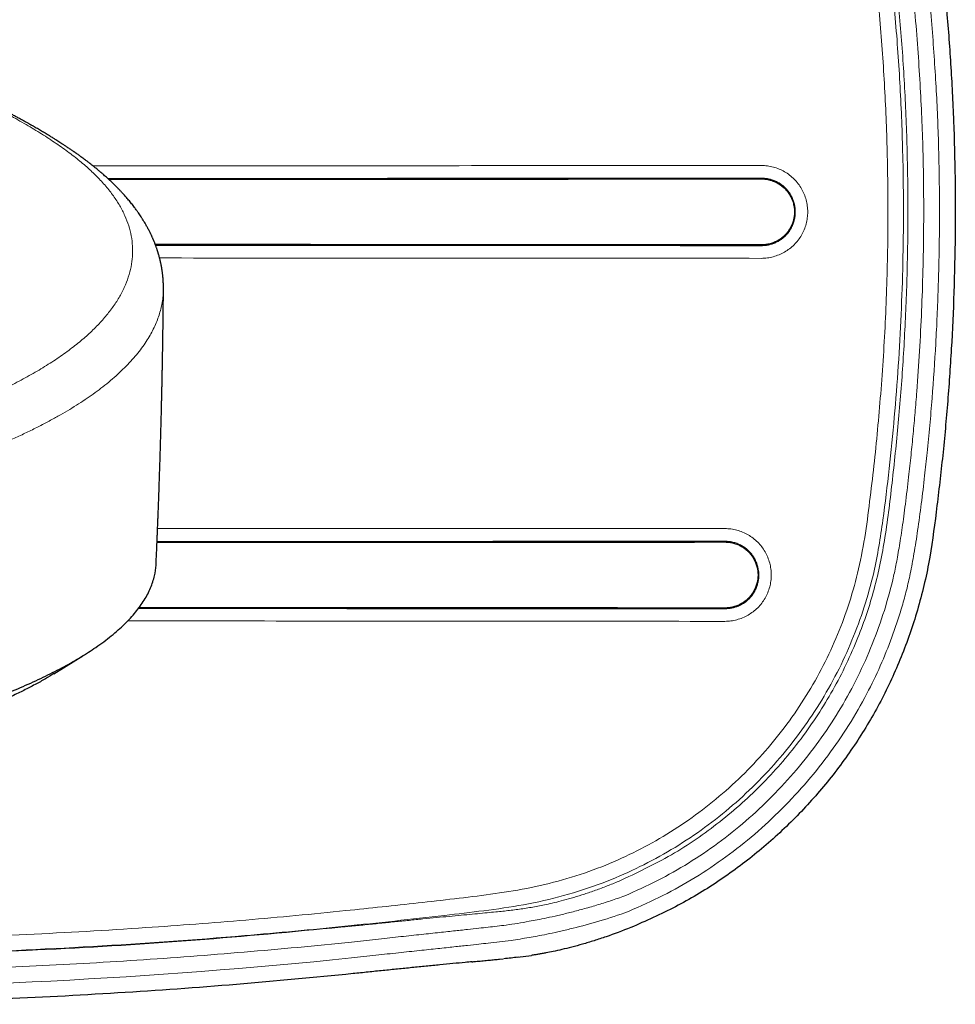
# Model space of a CAD drawing. Header units: millimetres. Extents: x 8 to 846, y 12 to 2113.
# Tile 219 of 256: x 529 to 588, y 895 to 957. Entities that reach past the tile are written whole.
import ezdxf

# ---------------------------------------------------------------- set-up
doc = ezdxf.new("R2010")
doc.units = ezdxf.units.MM

msp = doc.modelspace()

# ---------------------------------------------------------------- linework, layer by layer
at = {"color": 7, "linetype": 'Continuous', "lineweight": 30}
for p, q in [((531.087, 915.808), (532.927, 916.944)), ((559.319, 897.722), (559.563, 897.746)), ((560.452, 897.844), (561.347, 897.966))]:
    msp.add_line(p, q, dxfattribs=at)
at = {"color": 8, "linetype": 'Continuous', "lineweight": 0}
msp.add_ellipse((527.128, 1270.849), major_axis=(-255.327, -283.868), ratio=0.959692, start_param=0.610066, end_param=0.81414, dxfattribs=at)
at = {"color": 7, "linetype": 'Continuous', "lineweight": 30}
for points, knots in [([(559.918, 992.417), (560.921, 992.258), (562.856, 991.951), (565.595, 991.18), (568.083, 990.247), (570.571, 989.057), (573.03, 987.611), (575.416, 985.884), (577.508, 984.044), (579.336, 982.12), (580.93, 980.136), (582.541, 977.79), (584.07, 975.024), (585.388, 971.791), (586.333, 968.458), (586.919, 965.026), (587.29, 961.53), (587.656, 957.995), (587.927, 954.42), (588.109, 950.816), (588.202, 947.197), (588.209, 943.577), (588.129, 939.973), (587.965, 936.402), (587.72, 932.882), (587.403, 929.432), (587.002, 926.07), (586.577, 922.79), (585.803, 919.657), (584.756, 916.684), (583.434, 913.88), (581.849, 911.242), (580.016, 908.776), (577.948, 906.499), (575.661, 904.428), (573.169, 902.591), (570.498, 900.982), (568.591, 900.144), (567.634, 899.723)], [0, 0, 0, 0, 0.026515, 0.051132, 0.074168, 0.095878, 0.123072, 0.148583, 0.172719, 0.195735, 0.217821, 0.23913, 0.27002, 0.300168, 0.330121, 0.36034, 0.390995, 0.421943, 0.453181, 0.484638, 0.516198, 0.54775, 0.579176, 0.610353, 0.641127, 0.671341, 0.700847, 0.729589, 0.757661, 0.784962, 0.811805, 0.838504, 0.865203, 0.891936, 0.918738, 0.945647, 0.972713, 1, 1, 1, 1]), ([(538.025, 940.179), (538.025, 940.211), (538.025, 940.272), (538.024, 940.357), (538.023, 940.429), (538.021, 940.489), (538.019, 940.536), (538.018, 940.57), (538.017, 940.597), (538.016, 940.621), (538.014, 940.646), (538.012, 940.679), (538.01, 940.719), (538.007, 940.766), (538.003, 940.816), (537.999, 940.862), (537.996, 940.905), (537.992, 940.942), (537.989, 940.978), (537.985, 941.021), (537.979, 941.078), (537.971, 941.144), (537.962, 941.212), (537.954, 941.276), (537.945, 941.335), (537.937, 941.389), (537.929, 941.438), (537.923, 941.48), (537.916, 941.516), (537.91, 941.55), (537.904, 941.587), (537.897, 941.627), (537.887, 941.675), (537.877, 941.729), (537.866, 941.784), (537.855, 941.835), (537.845, 941.879), (537.835, 941.922), (537.825, 941.969), (537.811, 942.026), (537.793, 942.098), (537.774, 942.174), (537.754, 942.247), (537.737, 942.308), (537.722, 942.361), (537.708, 942.409), (537.693, 942.46), (537.676, 942.515), (537.656, 942.577), (537.634, 942.645), (537.611, 942.716), (537.587, 942.786), (537.563, 942.853), (537.538, 942.922), (537.511, 942.992), (537.484, 943.063), (537.458, 943.13), (537.433, 943.19), (537.414, 943.237), (537.399, 943.273), (537.386, 943.303), (537.371, 943.338), (537.353, 943.379), (537.331, 943.428), (537.307, 943.482), (537.283, 943.536), (537.257, 943.59), (537.232, 943.643), (537.207, 943.696), (537.182, 943.748), (537.154, 943.803), (537.115, 943.879), (537.068, 943.971), (537.014, 944.072), (536.962, 944.165), (536.911, 944.255), (536.854, 944.353), (536.787, 944.466), (536.704, 944.6), (536.616, 944.737), (536.526, 944.873), (536.434, 945.007), (536.344, 945.133), (536.26, 945.248), (536.183, 945.352), (536.099, 945.461), (536.009, 945.576), (535.915, 945.692), (535.823, 945.803), (535.733, 945.91), (535.645, 946.01), (535.557, 946.11), (535.478, 946.198), (535.407, 946.275), (535.348, 946.339), (535.292, 946.398), (535.244, 946.448), (535.204, 946.49), (535.166, 946.529), (535.123, 946.573), (535.073, 946.624), (535.016, 946.681), (534.945, 946.752), (534.863, 946.832), (534.775, 946.917), (534.683, 947.004), (534.583, 947.097), (534.471, 947.2), (534.358, 947.302), (534.224, 947.42), (534.069, 947.554), (533.888, 947.706), (533.733, 947.833), (533.601, 947.94), (533.488, 948.029), (533.361, 948.129), (533.224, 948.235), (533.09, 948.336), (532.965, 948.429), (532.854, 948.511), (532.751, 948.586), (532.657, 948.654), (532.573, 948.714), (532.503, 948.763), (532.448, 948.802), (532.405, 948.832), (532.365, 948.859), (532.322, 948.89), (532.267, 948.928), (532.197, 948.976), (532.113, 949.033), (532.022, 949.095), (531.929, 949.157), (531.84, 949.217), (531.754, 949.273), (531.673, 949.326), (531.577, 949.389), (531.464, 949.462), (531.335, 949.545), (531.192, 949.636), (531.03, 949.737), (530.843, 949.852), (530.645, 949.974), (530.422, 950.108), (530.173, 950.255), (529.966, 950.375), (529.822, 950.458), (529.751, 950.499), (529.692, 950.532), (529.647, 950.558), (529.607, 950.581), (529.563, 950.605), (529.508, 950.636), (529.438, 950.675), (529.355, 950.722), (529.258, 950.776), (529.124, 950.85), (528.955, 950.943), (528.749, 951.055), (528.527, 951.173), (528.291, 951.299), (528.095, 951.401), (527.947, 951.479), (527.854, 951.526), (527.769, 951.57), (527.694, 951.608), (527.631, 951.641), (527.58, 951.667), (527.541, 951.687), (527.509, 951.703), (527.48, 951.718), (527.446, 951.735), (527.397, 951.76), (527.329, 951.794), (527.238, 951.84), (527.132, 951.893), (527.016, 951.95), (526.894, 952.011), (526.77, 952.072), (526.457, 952.225), (526.062, 952.416), (525.581, 952.643), (525.219, 952.811), (524.863, 952.974), (524.581, 953.102), (524.376, 953.194), (524.255, 953.248), (524.151, 953.294), (524.064, 953.332), (523.98, 953.37), (523.882, 953.413), (523.76, 953.466), (523.603, 953.535), (523.418, 953.615), (523.212, 953.704), (523.005, 953.792), (522.803, 953.878), (522.604, 953.962), (522.41, 954.043), (522.22, 954.122), (521.97, 954.225), (521.667, 954.349), (521.313, 954.492), (520.983, 954.624), (520.676, 954.745), (520.394, 954.856), (520.131, 954.958), (519.889, 955.051), (519.668, 955.136), (519.469, 955.212), (519.324, 955.266), (519.228, 955.302), (519.174, 955.323), (519.119, 955.343), (519.055, 955.367), (518.975, 955.397), (518.876, 955.434), (518.76, 955.477), (518.625, 955.527), (518.459, 955.588), (518.261, 955.66), (518.025, 955.746), (517.762, 955.841), (517.471, 955.944), (517.151, 956.058), (516.927, 956.136), (516.81, 956.176)], [0, 0, 0, 0, 0.004602, 0.008609, 0.01202, 0.014835, 0.017055, 0.01862, 0.019661, 0.020668, 0.021845, 0.023194, 0.02522, 0.02754, 0.029925, 0.032206, 0.034201, 0.035909, 0.037446, 0.039282, 0.042133, 0.045473, 0.048715, 0.05174, 0.054549, 0.057142, 0.059506, 0.061379, 0.063071, 0.06458, 0.066092, 0.068006, 0.070338, 0.073086, 0.075889, 0.078446, 0.080613, 0.08243, 0.084606, 0.0874, 0.090788, 0.094944, 0.098498, 0.101451, 0.103858, 0.106187, 0.108541, 0.111349, 0.114331, 0.117711, 0.121407, 0.124883, 0.128045, 0.131362, 0.135202, 0.138586, 0.142153, 0.145223, 0.147703, 0.149281, 0.150671, 0.152415, 0.154545, 0.157062, 0.15994, 0.162761, 0.165369, 0.168347, 0.17099, 0.173523, 0.176386, 0.179588, 0.18548, 0.190753, 0.195541, 0.200323, 0.205076, 0.2113, 0.218513, 0.226915, 0.233706, 0.241022, 0.249221, 0.254849, 0.260445, 0.266815, 0.273507, 0.280284, 0.286918, 0.293034, 0.298963, 0.304732, 0.310811, 0.314641, 0.318631, 0.32229, 0.325418, 0.327656, 0.329934, 0.33263, 0.335742, 0.339272, 0.343136, 0.348903, 0.354155, 0.358894, 0.365016, 0.371566, 0.378239, 0.384374, 0.39413, 0.403845, 0.413762, 0.418898, 0.424736, 0.431275, 0.438449, 0.445615, 0.451457, 0.456957, 0.461974, 0.466509, 0.470558, 0.474068, 0.476436, 0.47846, 0.480142, 0.482042, 0.484629, 0.487905, 0.491823, 0.496251, 0.500531, 0.504596, 0.508446, 0.51208, 0.515499, 0.521385, 0.527051, 0.532552, 0.540115, 0.548025, 0.556411, 0.565286, 0.575838, 0.587042, 0.590393, 0.593228, 0.595545, 0.597346, 0.59863, 0.60029, 0.602481, 0.605206, 0.608467, 0.612263, 0.616593, 0.623952, 0.631798, 0.640122, 0.648925, 0.658206, 0.661729, 0.665206, 0.668296, 0.670975, 0.673241, 0.675097, 0.676469, 0.67748, 0.678474, 0.679668, 0.681061, 0.683749, 0.686962, 0.690702, 0.694918, 0.699221, 0.70353, 0.707843, 0.731654, 0.743937, 0.755888, 0.767448, 0.778612, 0.783076, 0.78694, 0.790204, 0.792868, 0.795142, 0.798195, 0.802025, 0.806633, 0.812807, 0.819284, 0.825599, 0.831755, 0.837749, 0.843583, 0.849257, 0.85477, 0.865801, 0.876126, 0.885747, 0.894441, 0.902494, 0.909922, 0.916725, 0.922901, 0.928452, 0.933376, 0.934929, 0.936407, 0.937816, 0.939514, 0.941733, 0.944417, 0.947603, 0.951291, 0.955479, 0.96112, 0.967471, 0.974534, 0.982309, 0.990797, 1, 1, 1, 1]), ([(534.55, 947.127), (534.734, 947.127), (537.64, 947.128), (543.267, 947.131), (551.432, 947.135), (559.596, 947.14), (567.76, 947.145), (573.203, 947.149), (575.924, 947.15)], [0, 0, 0, 0, 0.013348, 0.210681, 0.408013, 0.605346, 0.80268, 1, 1, 1, 1]), ([(575.924, 947.15), (576.016, 947.147), (576.198, 947.139), (576.467, 947.083), (576.727, 946.994), (576.974, 946.873), (577.202, 946.722), (577.409, 946.542), (577.589, 946.336), (577.74, 946.107), (577.861, 945.861), (577.95, 945.601), (578.005, 945.333), (578.024, 945.06), (578.005, 944.787), (577.952, 944.518), (577.864, 944.259), (577.743, 944.012), (577.591, 943.783), (577.41, 943.575), (577.203, 943.394), (576.974, 943.242), (576.729, 943.12), (576.47, 943.033), (576.2, 942.976), (576.016, 942.969), (575.924, 942.966)], [0, 0, 0, 0, 0.041677, 0.083372, 0.125086, 0.16678, 0.208411, 0.249973, 0.291535, 0.333165, 0.374846, 0.416525, 0.458149, 0.4997, 0.541214, 0.582749, 0.624342, 0.666007, 0.707767, 0.749683, 0.791542, 0.833166, 0.874697, 0.916257, 0.957974, 1, 1, 1, 1]), ([(575.924, 942.966), (573.203, 942.968), (567.761, 942.971), (559.597, 942.976), (551.432, 942.981), (544.071, 942.985), (539.431, 942.987), (537.513, 942.988)], [0, 0, 0, 0, 0.2125273, 0.4250801, 0.6376313, 0.8501815, 1, 1, 1, 1]), ([(537.558, 922.724), (537.563, 922.848), (537.574, 923.083), (537.589, 923.418), (537.602, 923.716), (537.613, 923.978), (537.622, 924.195), (537.629, 924.369), (537.635, 924.504), (537.639, 924.608), (537.642, 924.685), (537.645, 924.742), (537.647, 924.788), (537.648, 924.828), (537.65, 924.866), (537.652, 924.911), (537.654, 924.964), (537.656, 925.025), (537.66, 925.117), (537.665, 925.246), (537.672, 925.419), (537.68, 925.623), (537.689, 925.861), (537.7, 926.133), (537.711, 926.434), (537.723, 926.753), (537.738, 927.159), (537.755, 927.632), (537.773, 928.164), (537.79, 928.668), (537.805, 929.143), (537.818, 929.568), (537.83, 929.944), (537.839, 930.277), (537.849, 930.603), (537.858, 930.931), (537.867, 931.27), (537.878, 931.661), (537.889, 932.106), (537.899, 932.501), (537.906, 932.795), (537.911, 932.973), (537.914, 933.13), (537.917, 933.265), (537.92, 933.377), (537.922, 933.466), (537.924, 933.539), (537.925, 933.614), (537.927, 933.705), (537.93, 933.819), (537.933, 933.957), (537.936, 934.119), (537.94, 934.306), (537.944, 934.519), (537.949, 934.754), (537.954, 935.001), (537.959, 935.248), (537.963, 935.487), (537.967, 935.717), (537.972, 936.013), (537.978, 936.365), (537.985, 936.764), (537.99, 937.128), (537.995, 937.474), (538, 937.822), (538.005, 938.218), (538.01, 938.672), (538.016, 939.185), (538.021, 939.691), (538.024, 940.026), (538.025, 940.179)], [0, 0, 0, 0, 0.021261, 0.040445, 0.057553, 0.072585, 0.085539, 0.094749, 0.102516, 0.108841, 0.112638, 0.115625, 0.118718, 0.120481, 0.122626, 0.125218, 0.128259, 0.131747, 0.135683, 0.144063, 0.153947, 0.165337, 0.179211, 0.194813, 0.212143, 0.230992, 0.249692, 0.281817, 0.312314, 0.341184, 0.368428, 0.394044, 0.414148, 0.433122, 0.451312, 0.470055, 0.489486, 0.509605, 0.537216, 0.566025, 0.577464, 0.587752, 0.596718, 0.604361, 0.610891, 0.615999, 0.619688, 0.623523, 0.628774, 0.635307, 0.643206, 0.65247, 0.663098, 0.675351, 0.689024, 0.703596, 0.717751, 0.731426, 0.744619, 0.757332, 0.782274, 0.805129, 0.825898, 0.844831, 0.864531, 0.885688, 0.913, 0.942411, 0.973815, 1, 1, 1, 1]), ([(537.619, 924.133), (539.245, 924.133), (543.465, 924.134), (550.277, 924.137), (558.056, 924.141), (565.835, 924.146), (571.021, 924.148), (573.614, 924.15)], [0, 0, 0, 0, 0.135509, 0.35164, 0.567762, 0.783887, 1, 1, 1, 1]), ([(573.614, 924.15), (573.705, 924.146), (573.888, 924.139), (574.157, 924.082), (574.417, 923.994), (574.663, 923.873), (574.892, 923.722), (575.098, 923.542), (575.278, 923.335), (575.43, 923.107), (575.551, 922.861), (575.639, 922.601), (575.694, 922.332), (575.713, 922.059), (575.695, 921.786), (575.641, 921.518), (575.553, 921.258), (575.432, 921.012), (575.281, 920.782), (575.1, 920.574), (574.892, 920.393), (574.664, 920.241), (574.418, 920.12), (574.159, 920.032), (573.889, 919.976), (573.706, 919.969), (573.614, 919.965)], [0, 0, 0, 0, 0.041676, 0.0833707, 0.1250849, 0.1667789, 0.2084106, 0.2499733, 0.2915365, 0.3331671, 0.37485, 0.4165309, 0.4581554, 0.4997079, 0.5412228, 0.5827583, 0.624352, 0.6660173, 0.7077761, 0.7496911, 0.7915489, 0.8331715, 0.8747011, 0.9162605, 0.9579759, 1, 1, 1, 1]), ([(478.038, 907.498), (478.896, 907.5), (480.611, 907.506), (483.18, 907.551), (485.738, 907.623), (488.282, 907.724), (490.807, 907.852), (493.308, 908.009), (495.918, 908.204), (498.626, 908.442), (501.417, 908.729), (504.148, 909.052), (506.812, 909.41), (509.403, 909.803), (511.795, 910.209), (513.995, 910.621), (516.013, 911.035), (517.96, 911.47), (519.833, 911.927), (521.626, 912.405), (523.337, 912.903), (524.964, 913.419), (526.503, 913.953), (527.952, 914.503), (529.308, 915.069), (530.57, 915.65), (531.733, 916.244), (532.795, 916.851), (533.808, 917.503), (534.747, 918.202), (535.589, 918.948), (536.286, 919.704), (536.835, 920.468), (537.239, 921.238), (537.466, 921.976), (537.562, 922.472), (537.554, 922.709), (537.554, 922.725)], [0, 0, 0, 0, 0.027728, 0.055454, 0.083178, 0.110902, 0.138625, 0.166349, 0.194072, 0.226416, 0.258764, 0.29111, 0.323455, 0.3558, 0.388145, 0.415869, 0.443594, 0.471319, 0.499045, 0.526771, 0.554496, 0.58222, 0.609945, 0.637669, 0.665393, 0.693118, 0.720842, 0.748568, 0.776295, 0.80864, 0.840985, 0.87333, 0.905675, 0.938019, 0.970363, 0.998087, 1, 1, 1, 1]), ([(573.614, 919.965), (571.021, 919.966), (565.835, 919.969), (558.056, 919.973), (550.277, 919.976), (543.078, 919.979), (538.471, 919.979), (536.458, 919.979)], [0, 0, 0, 0, 0.209356, 0.418731, 0.6281, 0.837472, 1, 1, 1, 1]), ([(573.613, 919.916), (573.081, 919.916), (572.025, 919.917), (570.455, 919.917), (568.915, 919.918), (567.403, 919.919), (565.92, 919.919), (564.383, 919.92), (562.794, 919.921), (561.157, 919.922), (559.561, 919.922), (558.005, 919.923), (556.489, 919.924), (555.013, 919.924), (553.577, 919.925), (552.532, 919.925), (551.867, 919.925), (551.567, 919.926), (551.269, 919.926), (550.973, 919.926), (550.679, 919.926), (550.368, 919.926), (550.026, 919.926), (548.985, 919.926), (547.249, 919.927), (544.843, 919.928), (542.451, 919.928), (540.097, 919.929), (538.092, 919.929), (536.872, 919.93), (536.423, 919.93)], [0, 0, 0, 0, 0.042978, 0.085179, 0.126603, 0.167252, 0.207123, 0.246218, 0.291297, 0.335298, 0.37822, 0.420064, 0.460829, 0.500515, 0.539122, 0.576651, 0.584763, 0.592823, 0.60083, 0.608785, 0.616688, 0.624538, 0.633921, 0.644243, 0.708549, 0.773941, 0.838277, 0.901556, 0.963779, 1, 1, 1, 1]), ([(531.087, 915.809), (530.91, 915.702), (530.528, 915.469), (529.892, 915.116), (529.189, 914.75), (528.444, 914.389), (527.66, 914.032), (526.836, 913.679), (525.975, 913.333), (525.065, 912.989), (524.109, 912.648), (523.102, 912.309), (522.06, 911.979), (520.981, 911.656), (519.866, 911.342), (518.733, 911.04), (517.585, 910.751), (516.424, 910.475), (515.232, 910.206), (514.01, 909.945), (512.756, 909.693), (511.472, 909.448), (510.162, 909.213), (508.812, 908.985), (507.422, 908.764), (505.991, 908.551), (504.537, 908.349), (503.062, 908.158), (501.565, 907.977), (500.072, 907.811), (498.584, 907.657), (497.105, 907.517), (495.61, 907.387), (494.098, 907.267), (492.57, 907.158), (491.026, 907.06), (489.47, 906.972), (487.883, 906.895), (486.269, 906.828), (484.628, 906.773), (482.984, 906.73), (481.338, 906.7), (479.689, 906.681), (478.588, 906.679), (478.038, 906.677)], [0, 0, 0, 0, 0.020062, 0.043421, 0.066798, 0.090212, 0.113681, 0.137224, 0.160859, 0.184334, 0.208828, 0.233275, 0.257694, 0.282105, 0.306529, 0.330985, 0.354323, 0.377678, 0.401068, 0.424509, 0.448019, 0.471613, 0.49531, 0.518795, 0.543297, 0.567757, 0.592195, 0.616629, 0.641078, 0.665562, 0.688876, 0.712202, 0.735556, 0.758955, 0.782416, 0.805955, 0.829589, 0.853133, 0.877701, 0.902207, 0.926671, 0.951112, 0.975549, 1, 1, 1, 1]), ([(567.634, 899.723), (567.11, 899.521), (566.326, 899.219), (565.308, 898.888), (564.577, 898.669), (563.893, 898.484), (563.27, 898.332), (562.712, 898.208), (562.414, 898.15), (562.265, 898.121)], [0, 0, 0, 0, 0.2523944, 0.378274, 0.5034005, 0.6280824, 0.7525416, 0.8765568, 1, 1, 1, 1]), ([(562.265, 898.121), (562.185, 898.106), (562.027, 898.077), (561.793, 898.037), (561.567, 897.999), (561.418, 897.977), (561.345, 897.965)], [0, 0, 0, 0, 0.2614949, 0.5153307, 0.7615012, 1, 1, 1, 1]), ([(557.592, 897.56), (557.444, 897.546), (557.059, 897.509), (556.371, 897.443), (555.544, 897.362), (554.676, 897.276), (553.784, 897.187), (552.873, 897.096), (551.945, 897.002), (550.998, 896.905), (550.361, 896.84), (550.04, 896.807)], [0, 0, 0, 0, 0.073052, 0.189096, 0.307583, 0.425734, 0.541612, 0.656079, 0.770031, 0.884373, 1, 1, 1, 1]), ([(557.575, 897.557), (557.651, 897.564), (557.868, 897.584), (558.203, 897.616), (558.581, 897.651), (558.932, 897.685), (559.178, 897.708), (559.299, 897.72), (559.319, 897.722)], [0, 0, 0, 0, 0.114226, 0.32518, 0.536209, 0.747253, 0.958266, 1, 1, 1, 1]), ([(560.494, 897.849), (560.346, 897.832), (560.047, 897.796), (559.749, 897.766), (559.599, 897.75)], [0, 0, 0, 0, 0.494504, 1, 1, 1, 1]), ([(550.04, 896.807), (547.582, 896.57), (542.621, 896.09), (535.106, 895.556), (527.477, 895.16), (519.766, 894.921), (512.004, 894.839), (504.223, 894.917), (496.463, 895.157), (488.781, 895.556), (481.242, 896.089), (476.281, 896.57), (473.835, 896.808)], [0, 0, 0, 0, 0.097033, 0.19587, 0.29607, 0.397245, 0.499039, 0.6011, 0.703039, 0.804123, 0.903421, 1, 1, 1, 1])]:
    msp.add_open_spline(points, degree=3, knots=knots, dxfattribs=at)
at = {"color": 8, "linetype": 'Continuous', "lineweight": 0}
for points, knots in [([(567.258, 900.65), (567.984, 900.963), (569.428, 901.584), (571.487, 902.722), (573.444, 904.002), (575.294, 905.438), (577.037, 907.027), (578.658, 908.752), (580.142, 910.587), (581.467, 912.516), (582.568, 914.425), (583.473, 916.297), (584.026, 917.667), (584.362, 918.607), (584.528, 919.098), (584.686, 919.592), (584.837, 920.092), (584.979, 920.595), (585.162, 921.277), (585.373, 922.213), (585.605, 923.472), (585.836, 924.946), (586.059, 926.594), (586.254, 928.236), (586.495, 930.464), (586.747, 933.253), (586.942, 936.148), (587.059, 938.48), (587.126, 940.24), (587.173, 942), (587.2, 943.76), (587.205, 945.518), (587.19, 947.276), (587.155, 949.055), (587.094, 950.875), (587.003, 952.755), (586.884, 954.695), (586.737, 956.692), (586.561, 958.748), (586.355, 960.862), (586.157, 962.737), (585.966, 964.327), (585.784, 965.588), (585.586, 966.774), (585.368, 967.884), (585.134, 968.919), (584.757, 970.34), (584.165, 972.14), (583.264, 974.3), (582.188, 976.385), (580.955, 978.381), (579.578, 980.276), (578.071, 982.042), (576.433, 983.679), (574.664, 985.187), (572.773, 986.56), (570.782, 987.789), (568.711, 988.86), (566.575, 989.763), (564.373, 990.494), (562.108, 991.068), (560.563, 991.306), (559.786, 991.426)], [0, 0, 0, 0, 0.0211158, 0.0419955, 0.0627684, 0.083566, 0.1045191, 0.1257557, 0.1467734, 0.167557, 0.1882335, 0.2056147, 0.2230875, 0.2276891, 0.2323034, 0.2369318, 0.2415756, 0.2462361, 0.2509145, 0.2604546, 0.2718596, 0.2851424, 0.3003111, 0.316324, 0.3293293, 0.3602018, 0.3911774, 0.4068913, 0.42259, 0.4382757, 0.4539505, 0.4696165, 0.4852759, 0.5009308, 0.5171744, 0.5339486, 0.5512565, 0.5691011, 0.5874849, 0.6064105, 0.6258798, 0.6378697, 0.6492157, 0.6599234, 0.6699998, 0.6794532, 0.6882935, 0.7092696, 0.7300577, 0.750789, 0.7719058, 0.7927149, 0.8133399, 0.833908, 0.8545474, 0.8753849, 0.8963276, 0.9170369, 0.9376349, 0.9582459, 0.9789938, 1, 1, 1, 1]), ([(559.66, 990.434), (560.419, 990.317), (561.927, 990.084), (564.138, 989.52), (566.286, 988.802), (568.369, 987.915), (570.388, 986.862), (572.327, 985.654), (574.167, 984.305), (575.884, 982.825), (577.471, 981.218), (578.93, 979.484), (580.258, 977.624), (581.314, 975.879), (582.14, 974.294), (582.769, 972.904), (583.326, 971.475), (583.791, 970.061), (584.143, 968.78), (584.404, 967.614), (584.62, 966.492), (584.819, 965.275), (585.003, 963.964), (585.206, 962.233), (585.423, 960.143), (585.645, 957.75), (585.83, 955.438), (585.977, 953.207), (586.086, 951.057), (586.192, 947.958), (586.226, 943.878), (586.097, 938.785), (585.868, 934.939), (585.658, 932.343), (585.537, 931.002), (585.401, 929.643), (585.239, 928.159), (585.084, 926.863), (584.944, 925.796), (584.844, 925.076), (584.744, 924.404), (584.644, 923.781), (584.546, 923.207), (584.447, 922.681), (584.349, 922.204), (584.108, 921.156), (583.651, 919.547), (582.869, 917.409), (581.927, 915.355), (580.827, 913.385), (579.569, 911.5), (578.158, 909.705), (576.614, 908.017), (574.952, 906.461), (573.185, 905.05), (571.313, 903.789), (569.341, 902.663), (567.955, 902.044), (567.258, 901.732)], [0, 0, 0, 0, 0.021082, 0.0419017, 0.0625833, 0.0832537, 0.1040398, 0.1250666, 0.1459605, 0.1666529, 0.1872736, 0.2079536, 0.2288229, 0.250008, 0.2639348, 0.2778896, 0.2919134, 0.3060465, 0.3187627, 0.3284003, 0.3388584, 0.3501459, 0.3622702, 0.375237, 0.3980086, 0.420011, 0.4412473, 0.4617216, 0.481438, 0.5004013, 0.5469022, 0.5935005, 0.6403391, 0.6527166, 0.6650463, 0.6773293, 0.6902395, 0.7060643, 0.7131638, 0.7198214, 0.7260377, 0.7318131, 0.7371486, 0.7420451, 0.7465039, 0.7505267, 0.7716014, 0.7923901, 0.813018, 0.8336134, 0.8543051, 0.8752201, 0.896289, 0.9170784, 0.9377147, 0.9583274, 0.9790466, 1, 1, 1, 1]), ([(566.87, 902.654), (568.003, 903.184), (570.258, 904.239), (573.324, 906.369), (576.086, 908.837), (578.492, 911.642), (580.515, 914.732), (582.044, 917.932), (583.138, 921.186), (583.814, 924.555), (584.236, 928.157), (584.638, 931.955), (584.929, 935.858), (585.125, 939.833), (585.215, 943.85), (585.195, 947.884), (585.062, 951.911), (584.821, 955.918), (584.454, 959.887), (584.058, 963.747), (583.497, 967.44), (582.568, 970.772), (581.317, 973.811), (579.748, 976.622), (577.789, 979.355), (575.673, 981.665), (573.497, 983.571), (571.345, 985.125), (569.125, 986.423), (566.886, 987.493), (564.649, 988.332), (562.182, 989.023), (560.436, 989.299), (559.529, 989.443)], [0, 0, 0, 0, 0.035148, 0.069989, 0.104645, 0.1392, 0.173697, 0.208324, 0.238744, 0.270114, 0.304856, 0.340811, 0.37762, 0.415037, 0.452824, 0.490733, 0.528573, 0.566247, 0.603712, 0.640786, 0.675476, 0.708734, 0.737892, 0.767797, 0.799173, 0.832349, 0.855733, 0.880513, 0.906959, 0.928018, 0.950292, 0.974143, 1, 1, 1, 1]), ([(462.77, 901.221), (464.155, 901.012), (466.9, 900.596), (471.033, 900.17), (475.139, 899.719), (479.251, 899.335), (483.364, 898.994), (487.479, 898.701), (492.738, 898.385), (499.146, 898.099), (506.704, 897.916), (514.957, 897.884), (523.907, 898.056), (533.546, 898.49), (542.085, 899.097), (549.515, 899.793), (554.564, 900.343), (558.342, 900.787), (560.872, 901.14), (563.406, 901.715), (565.789, 902.488), (567.981, 903.432), (569.978, 904.491), (571.881, 905.711), (573.683, 907.083), (575.369, 908.598), (576.927, 910.24), (578.346, 912.005), (579.619, 913.882), (580.737, 915.855), (581.684, 917.908), (582.46, 920.03), (583.168, 922.566), (583.635, 925.508), (584.025, 928.793), (584.351, 932.052), (584.603, 935.309), (584.784, 938.568), (584.894, 941.828), (584.931, 945.089), (584.891, 948.714), (584.744, 952.704), (584.448, 957.056), (584.064, 960.824), (583.714, 964.027), (583.319, 966.66), (582.717, 969.279), (581.846, 971.837), (580.795, 974.168), (579.606, 976.253), (578.345, 978.109), (576.936, 979.862), (575.393, 981.505), (573.72, 983.01), (571.934, 984.367), (570.043, 985.577), (568.06, 986.638), (566.001, 987.541), (563.877, 988.263), (561.705, 988.818), (560.23, 989.044), (559.491, 989.157)], [0, 0, 0, 0, 0.019959, 0.039593, 0.05923, 0.078861, 0.098478, 0.118084, 0.137685, 0.17361, 0.209537, 0.245481, 0.291291, 0.337166, 0.383061, 0.413336, 0.44357, 0.455479, 0.46759, 0.47997, 0.492487, 0.503254, 0.513963, 0.524682, 0.535453, 0.546224, 0.556968, 0.567697, 0.578486, 0.58927, 0.599992, 0.610693, 0.621454, 0.637486, 0.653093, 0.668646, 0.684172, 0.699681, 0.71518, 0.730677, 0.74618, 0.766872, 0.78761, 0.808361, 0.820875, 0.833557, 0.846302, 0.859143, 0.872026, 0.882701, 0.893328, 0.903991, 0.914742, 0.925422, 0.936052, 0.946696, 0.957393, 0.968088, 0.978724, 0.989349, 1, 1, 1, 1]), ([(559.363, 988.189), (560.078, 988.079), (561.504, 987.862), (563.601, 987.324), (565.648, 986.627), (567.635, 985.755), (569.549, 984.73), (571.372, 983.561), (573.094, 982.252), (574.707, 980.801), (576.195, 979.216), (577.554, 977.523), (578.771, 975.731), (579.845, 973.846), (580.757, 971.872), (581.505, 969.832), (582.082, 967.739), (582.491, 965.608), (582.788, 963.456), (583.101, 960.575), (583.469, 956.975), (583.763, 952.651), (583.93, 948.155), (583.955, 943.489), (583.82, 938.652), (583.578, 934.67), (583.312, 931.543), (583.085, 929.266), (582.817, 926.989), (582.528, 924.707), (582.12, 922.477), (581.524, 920.333), (580.775, 918.285), (579.86, 916.304), (578.783, 914.401), (577.555, 912.59), (576.186, 910.887), (574.683, 909.302), (573.056, 907.841), (571.318, 906.517), (569.482, 905.339), (567.557, 904.316), (565.503, 903.43), (563.327, 902.715), (561.056, 902.174), (558.762, 901.828), (556.469, 901.544), (554.173, 901.292), (551.877, 901.036), (548.239, 900.655), (543.256, 900.186), (536.517, 899.672), (529.367, 899.263), (521.811, 898.986), (513.575, 898.849), (504.66, 898.909), (495.068, 899.222), (487.606, 899.656), (482.268, 900.061), (479.044, 900.334), (475.822, 900.636), (472.602, 900.968), (469.384, 901.342), (466.155, 901.674), (464.016, 902.014), (462.945, 902.184)], [0, 0, 0, 0, 0.010475, 0.02087, 0.031275, 0.041753, 0.052239, 0.062666, 0.07307, 0.083516, 0.094039, 0.104494, 0.114914, 0.125361, 0.135855, 0.146348, 0.156791, 0.167243, 0.177729, 0.188228, 0.20919, 0.230094, 0.250956, 0.274293, 0.297627, 0.320989, 0.332015, 0.343059, 0.354113, 0.365192, 0.376353, 0.386887, 0.397377, 0.407875, 0.418434, 0.429, 0.439507, 0.450028, 0.460577, 0.471126, 0.481624, 0.492111, 0.502646, 0.513968, 0.525227, 0.53639, 0.547526, 0.558668, 0.56982, 0.580969, 0.611615, 0.64227, 0.678784, 0.715276, 0.751697, 0.798003, 0.844309, 0.890592, 0.906188, 0.921796, 0.937418, 0.953034, 0.968654, 0.984309, 1, 1, 1, 1]), ([(439.557, 956.228), (439.014, 956.037), (437.93, 955.655), (436.375, 955.07), (434.877, 954.479), (433.443, 953.883), (432.073, 953.284), (430.768, 952.684), (429.531, 952.084), (428.363, 951.486), (427.266, 950.889), (426.242, 950.292), (425.291, 949.697), (424.417, 949.101), (423.619, 948.505), (422.899, 947.905), (422.257, 947.3), (421.694, 946.69), (421.21, 946.072), (420.805, 945.448), (420.481, 944.816), (420.238, 944.179), (420.077, 943.535), (419.998, 942.886), (420.002, 942.232), (420.09, 941.578), (420.262, 940.926), (420.516, 940.277), (420.852, 939.632), (421.27, 938.992), (421.768, 938.359), (422.346, 937.733), (423.004, 937.115), (423.741, 936.508), (424.556, 935.913), (425.449, 935.328), (426.417, 934.755), (427.458, 934.192), (428.572, 933.642), (429.755, 933.103), (431.006, 932.576), (432.324, 932.062), (433.707, 931.562), (435.152, 931.075), (436.659, 930.603), (438.226, 930.146), (439.849, 929.705), (441.528, 929.281), (443.258, 928.874), (445.038, 928.486), (446.864, 928.116), (448.735, 927.766), (450.648, 927.436), (452.6, 927.128), (454.589, 926.841), (456.612, 926.577), (458.666, 926.337), (460.747, 926.12), (462.854, 925.928), (464.982, 925.761), (467.129, 925.619), (469.292, 925.502), (471.467, 925.41), (473.652, 925.344), (475.843, 925.305), (478.038, 925.292), (480.232, 925.305), (482.424, 925.345), (484.609, 925.411), (486.784, 925.502), (488.947, 925.62), (491.094, 925.762), (493.222, 925.929), (495.329, 926.121), (497.41, 926.337), (499.464, 926.578), (501.487, 926.842), (503.476, 927.128), (505.428, 927.437), (507.341, 927.766), (509.212, 928.116), (511.038, 928.486), (512.818, 928.875), (514.548, 929.281), (516.227, 929.706), (517.85, 930.147), (519.417, 930.603), (520.924, 931.075), (522.369, 931.562), (523.752, 932.063), (525.07, 932.577), (526.321, 933.103), (527.504, 933.642), (528.618, 934.193), (529.659, 934.756), (530.627, 935.33), (531.519, 935.915), (532.334, 936.512), (533.071, 937.118), (533.729, 937.735), (534.308, 938.36), (534.807, 938.992), (535.224, 939.632), (535.56, 940.278), (535.814, 940.928), (535.986, 941.58), (536.074, 942.234), (536.079, 942.887), (536, 943.535), (535.838, 944.18), (535.595, 944.818), (535.271, 945.449), (534.867, 946.073), (534.382, 946.69), (533.819, 947.301), (533.177, 947.906), (532.457, 948.507), (531.659, 949.103), (530.785, 949.698), (529.834, 950.294), (528.81, 950.89), (527.713, 951.487), (526.545, 952.085), (525.308, 952.685), (524.003, 953.285), (522.633, 953.884), (521.198, 954.48), (519.701, 955.071), (518.146, 955.656), (517.062, 956.038), (516.519, 956.229)], [0, 0, 0, 0, 0.007801, 0.015596, 0.023386, 0.031171, 0.038953, 0.046732, 0.05451, 0.062288, 0.070068, 0.077851, 0.085639, 0.093433, 0.101237, 0.109051, 0.116871, 0.124696, 0.132525, 0.140359, 0.148195, 0.156032, 0.163869, 0.171705, 0.179538, 0.187365, 0.195188, 0.203007, 0.210823, 0.218636, 0.226448, 0.234258, 0.242068, 0.249878, 0.257689, 0.2655, 0.273313, 0.281126, 0.28894, 0.296756, 0.304573, 0.312391, 0.32021, 0.328029, 0.335849, 0.343669, 0.351489, 0.359308, 0.367128, 0.374947, 0.382766, 0.390584, 0.398402, 0.406219, 0.414036, 0.421852, 0.429668, 0.437484, 0.445299, 0.453114, 0.460928, 0.468742, 0.476556, 0.484371, 0.492185, 0.5, 0.507814, 0.515629, 0.523443, 0.531257, 0.539072, 0.546886, 0.554701, 0.562516, 0.570332, 0.578148, 0.585965, 0.593782, 0.601599, 0.609416, 0.617234, 0.625053, 0.632872, 0.640692, 0.648511, 0.656331, 0.664151, 0.671971, 0.67979, 0.687609, 0.695427, 0.703244, 0.71106, 0.718874, 0.726687, 0.734499, 0.742311, 0.750122, 0.757932, 0.765742, 0.773552, 0.781363, 0.789177, 0.796993, 0.804811, 0.812634, 0.820461, 0.828293, 0.83613, 0.843969, 0.851806, 0.859641, 0.867474, 0.875304, 0.88313, 0.890949, 0.898762, 0.906565, 0.914361, 0.922149, 0.929932, 0.937712, 0.94549, 0.953268, 0.961047, 0.968829, 0.976614, 0.984404, 0.992199, 1, 1, 1, 1]), ([(575.911, 947.999), (571.828, 947.996), (563.664, 947.991), (551.419, 947.984), (541.383, 947.978), (535.429, 947.976), (533.557, 947.975)], [0, 0, 0, 0, 0.289161, 0.57829, 0.867378, 1, 1, 1, 1]), ([(575.911, 942.117), (576.039, 942.123), (576.296, 942.133), (576.674, 942.213), (577.04, 942.336), (577.386, 942.507), (577.707, 942.719), (577.998, 942.972), (578.251, 943.262), (578.464, 943.584), (578.634, 943.93), (578.759, 944.294), (578.836, 944.672), (578.863, 945.056), (578.837, 945.44), (578.761, 945.817), (578.637, 946.181), (578.468, 946.528), (578.254, 946.851), (577.999, 947.143), (577.708, 947.398), (577.387, 947.611), (577.042, 947.782), (576.677, 947.905), (576.298, 947.984), (576.04, 947.994), (575.911, 947.999)], [0, 0, 0, 0, 0.041677, 0.083374, 0.125091, 0.166789, 0.208424, 0.24999, 0.291553, 0.33318, 0.374855, 0.416525, 0.458139, 0.499681, 0.541189, 0.582721, 0.624315, 0.665984, 0.707749, 0.749671, 0.791535, 0.833162, 0.874695, 0.916257, 0.957974, 1, 1, 1, 1]), ([(534.496, 947.176), (536.549, 947.177), (540.888, 947.179), (547.513, 947.182), (555.677, 947.187), (565.147, 947.193), (572.332, 947.197), (575.924, 947.2)], [0, 0, 0, 0, 0.148649, 0.314189, 0.479729, 0.739865, 1, 1, 1, 1]), ([(575.924, 947.151), (571.352, 947.148), (562.208, 947.142), (550.67, 947.135), (541.45, 947.13), (536.802, 947.128), (534.55, 947.127)], [0, 0, 0, 0, 0.331508, 0.663016, 0.836663, 1, 1, 1, 1]), ([(575.924, 947.2), (576.01, 947.197), (576.18, 947.191), (576.428, 947.144), (576.663, 947.074), (576.883, 946.979), (577.085, 946.863), (577.269, 946.731), (577.433, 946.584), (577.593, 946.409), (577.74, 946.206), (577.867, 945.974), (577.961, 945.74), (578.024, 945.507), (578.06, 945.279), (578.071, 945.056), (578.059, 944.83), (578.022, 944.599), (577.956, 944.363), (577.86, 944.127), (577.73, 943.895), (577.581, 943.692), (577.42, 943.519), (577.255, 943.375), (577.072, 943.244), (576.87, 943.132), (576.653, 943.039), (576.42, 942.97), (576.176, 942.925), (576.009, 942.919), (575.924, 942.917)], [0, 0, 0, 0, 0.0383369, 0.075732, 0.1121848, 0.1476948, 0.1822617, 0.2158852, 0.2485648, 0.2803002, 0.3211326, 0.3602868, 0.397762, 0.4335576, 0.4676732, 0.5001084, 0.533348, 0.5681185, 0.6044194, 0.6422502, 0.6816103, 0.7224993, 0.7541789, 0.7867187, 0.8201181, 0.854377, 0.8894951, 0.9254718, 0.9623069, 1, 1, 1, 1]), ([(575.924, 942.965), (576.007, 942.968), (576.171, 942.974), (576.411, 943.018), (576.638, 943.086), (576.852, 943.177), (577.049, 943.288), (577.228, 943.416), (577.389, 943.558), (577.546, 943.727), (577.692, 943.925), (577.817, 944.152), (577.911, 944.382), (577.975, 944.612), (578.01, 944.838), (578.022, 945.057), (578.011, 945.276), (577.976, 945.498), (577.914, 945.726), (577.822, 945.955), (577.697, 946.182), (577.553, 946.38), (577.397, 946.551), (577.237, 946.694), (577.057, 946.823), (576.86, 946.935), (576.645, 947.028), (576.416, 947.097), (576.174, 947.142), (576.008, 947.148), (575.924, 947.151)], [0, 0, 0, 0, 0.037837, 0.074799, 0.110884, 0.146094, 0.180428, 0.213884, 0.246464, 0.278166, 0.319057, 0.358389, 0.396161, 0.432372, 0.467022, 0.500109, 0.532595, 0.566749, 0.602571, 0.640059, 0.679214, 0.720035, 0.751753, 0.784408, 0.818001, 0.852529, 0.887994, 0.924394, 0.96173, 1, 1, 1, 1]), ([(537.513, 942.988), (538.56, 942.987), (541.894, 942.986), (547.513, 942.983), (555.677, 942.978), (565.147, 942.972), (572.332, 942.968), (575.924, 942.965)], [0, 0, 0, 0, 0.081795, 0.260335, 0.438875, 0.719437, 1, 1, 1, 1]), ([(575.924, 942.917), (571.352, 942.919), (562.208, 942.925), (550.67, 942.932), (542.444, 942.937), (538.79, 942.938), (537.531, 942.939)], [0, 0, 0, 0, 0.35725, 0.7145, 0.901631, 1, 1, 1, 1]), ([(537.783, 942.139), (538.246, 942.139), (542.792, 942.137), (551.419, 942.132), (563.664, 942.124), (571.828, 942.12), (575.911, 942.117)], [0, 0, 0, 0, 0.03649, 0.357617, 0.678792, 1, 1, 1, 1]), ([(418.055, 940.177), (418.055, 940.115), (418.054, 939.921), (418.085, 939.596), (418.147, 939.189), (418.246, 938.772), (418.382, 938.343), (418.554, 937.915), (418.76, 937.489), (419, 937.064), (419.275, 936.642), (419.575, 936.234), (419.898, 935.84), (420.24, 935.46), (420.61, 935.084), (421.009, 934.71), (421.435, 934.34), (421.904, 933.962), (422.417, 933.578), (422.977, 933.187), (423.571, 932.801), (424.196, 932.42), (424.853, 932.043), (425.541, 931.672), (426.24, 931.315), (426.946, 930.974), (427.656, 930.646), (428.391, 930.324), (429.151, 930.005), (429.934, 929.691), (430.765, 929.373), (431.647, 929.051), (432.581, 928.725), (433.542, 928.406), (434.529, 928.092), (435.542, 927.785), (436.581, 927.485), (437.614, 927.2), (438.639, 926.929), (439.653, 926.672), (440.686, 926.422), (441.737, 926.177), (442.807, 925.939), (443.926, 925.701), (445.096, 925.463), (446.32, 925.227), (447.562, 924.999), (448.821, 924.78), (450.098, 924.569), (451.392, 924.367), (452.665, 924.18), (453.915, 924.007), (455.141, 923.846), (456.378, 923.694), (457.626, 923.55), (458.884, 923.415), (460.189, 923.285), (461.543, 923.16), (462.945, 923.042), (464.355, 922.934), (465.773, 922.837), (467.199, 922.75), (468.631, 922.674), (470.028, 922.61), (471.39, 922.558), (472.716, 922.517), (474.044, 922.484), (475.374, 922.461), (476.705, 922.447), (478.078, 922.443), (479.492, 922.448), (480.944, 922.465), (482.395, 922.492), (483.843, 922.531), (485.287, 922.58), (486.727, 922.641), (488.122, 922.709), (489.472, 922.786), (490.776, 922.869), (492.074, 922.961), (493.365, 923.062), (494.649, 923.171), (495.964, 923.293), (497.307, 923.428), (498.678, 923.576), (500.036, 923.735), (501.382, 923.904), (502.714, 924.082), (504.031, 924.27), (505.297, 924.462), (506.511, 924.656), (507.676, 924.852), (508.826, 925.056), (509.961, 925.266), (511.08, 925.484), (512.217, 925.715), (513.368, 925.961), (514.532, 926.221), (515.674, 926.489), (516.795, 926.765), (517.892, 927.048), (518.967, 927.338), (519.989, 927.627), (520.958, 927.913), (521.878, 928.197), (522.776, 928.486), (523.652, 928.78), (524.505, 929.079), (525.36, 929.392), (526.215, 929.72), (527.066, 930.063), (527.888, 930.412), (528.682, 930.766), (529.445, 931.125), (530.179, 931.489), (530.863, 931.848), (531.5, 932.201), (532.091, 932.548), (532.656, 932.899), (533.194, 933.254), (533.704, 933.613), (534.201, 933.987), (534.682, 934.376), (535.143, 934.78), (535.571, 935.188), (535.964, 935.599), (536.325, 936.014), (536.651, 936.432), (536.935, 936.842), (537.179, 937.241), (537.388, 937.631), (537.568, 938.023), (537.718, 938.416), (537.839, 938.809), (537.934, 939.215), (537.996, 939.634), (538.026, 939.959), (538.022, 940.14), (538.021, 940.179)], [0, 0, 0, 0, 0.003354, 0.010433, 0.017511, 0.025231, 0.03295, 0.040668, 0.048386, 0.056104, 0.063822, 0.071539, 0.078614, 0.085689, 0.092765, 0.099841, 0.106918, 0.113996, 0.121718, 0.129442, 0.137165, 0.144886, 0.152606, 0.160325, 0.168043, 0.175118, 0.182193, 0.189268, 0.196342, 0.203417, 0.210493, 0.218211, 0.225931, 0.233652, 0.241373, 0.249097, 0.256821, 0.264543, 0.27162, 0.278697, 0.285773, 0.292848, 0.299923, 0.306998, 0.314716, 0.322434, 0.330152, 0.337871, 0.34559, 0.35331, 0.361031, 0.368109, 0.37519, 0.38227, 0.389348, 0.396426, 0.403503, 0.411222, 0.418941, 0.426659, 0.434378, 0.442096, 0.449814, 0.457532, 0.464608, 0.471684, 0.478761, 0.485839, 0.492918, 0.499998, 0.507722, 0.515444, 0.523165, 0.530885, 0.538604, 0.546323, 0.554041, 0.561116, 0.568191, 0.575266, 0.582342, 0.589417, 0.596493, 0.604214, 0.611935, 0.619657, 0.627381, 0.635105, 0.642826, 0.650547, 0.657623, 0.664699, 0.671774, 0.678849, 0.685924, 0.692998, 0.700716, 0.708435, 0.716153, 0.723873, 0.731593, 0.739314, 0.747037, 0.754118, 0.761197, 0.768275, 0.775352, 0.782428, 0.789504, 0.797222, 0.80494, 0.812658, 0.820376, 0.828094, 0.835812, 0.843531, 0.850607, 0.857684, 0.864762, 0.871841, 0.878922, 0.886001, 0.893722, 0.901442, 0.909162, 0.91688, 0.924598, 0.932316, 0.940034, 0.947108, 0.954183, 0.961258, 0.968333, 0.975409, 0.982486, 0.990207, 0.997929, 1, 1, 1, 1]), ([(573.601, 925.002), (570.489, 925.001), (564.267, 924.999), (554.933, 924.996), (546.063, 924.993), (540.303, 924.995), (537.655, 924.995)], [0, 0, 0, 0, 0.259698, 0.519364, 0.779, 1, 1, 1, 1]), ([(573.602, 919.122), (573.73, 919.127), (573.987, 919.137), (574.366, 919.217), (574.731, 919.341), (575.077, 919.511), (575.399, 919.723), (575.689, 919.976), (575.942, 920.266), (576.155, 920.587), (576.325, 920.933), (576.45, 921.298), (576.527, 921.676), (576.553, 922.059), (576.527, 922.443), (576.451, 922.82), (576.328, 923.184), (576.158, 923.531), (575.945, 923.853), (575.69, 924.145), (575.398, 924.4), (575.077, 924.614), (574.732, 924.785), (574.367, 924.908), (573.988, 924.987), (573.73, 924.997), (573.601, 925.002)], [0, 0, 0, 0, 0.0416857, 0.0833877, 0.125106, 0.1668006, 0.2084294, 0.2499858, 0.2915399, 0.3331586, 0.3748275, 0.4164933, 0.4581022, 0.4996397, 0.5411417, 0.5826682, 0.6242574, 0.6659233, 0.7076878, 0.7496132, 0.7914841, 0.8331203, 0.8746636, 0.9162363, 0.9579644, 1, 1, 1, 1]), ([(573.613, 924.15), (570.709, 924.149), (564.901, 924.146), (556.189, 924.141), (548.099, 924.137), (541.909, 924.135), (538.623, 924.134), (537.619, 924.134)], [0, 0, 0, 0, 0.242056, 0.484112, 0.726167, 0.916352, 1, 1, 1, 1]), ([(537.621, 924.182), (537.865, 924.182), (538.373, 924.182), (539.136, 924.183), (540.2, 924.183), (541.556, 924.184), (543.225, 924.184), (544.933, 924.185), (546.68, 924.185), (548.465, 924.186), (549.714, 924.187), (550.415, 924.187), (550.553, 924.187), (550.692, 924.187), (550.832, 924.187), (550.972, 924.187), (551.113, 924.187), (551.471, 924.188), (552.022, 924.188), (552.772, 924.188), (553.557, 924.189), (554.409, 924.189), (555.328, 924.189), (556.381, 924.19), (557.571, 924.191), (558.905, 924.191), (560.279, 924.192), (561.292, 924.193), (561.907, 924.193), (562.112, 924.193), (562.293, 924.193), (562.614, 924.193), (563.064, 924.193), (563.649, 924.194), (564.281, 924.194), (564.984, 924.195), (565.763, 924.195), (566.562, 924.195), (567.224, 924.196), (567.636, 924.196), (567.808, 924.196), (567.889, 924.196), (567.977, 924.196), (568.064, 924.196), (568.31, 924.196), (568.707, 924.197), (569.242, 924.197), (569.758, 924.197), (570.253, 924.197), (570.724, 924.198), (571.161, 924.198), (571.561, 924.198), (571.932, 924.198), (572.271, 924.199), (572.577, 924.199), (572.845, 924.199), (573.074, 924.199), (573.264, 924.199), (573.415, 924.199), (573.527, 924.199), (573.589, 924.199), (573.613, 924.199)], [0, 0, 0, 0, 0.020309, 0.042299, 0.063657, 0.10895, 0.155323, 0.202774, 0.251303, 0.300912, 0.3516, 0.355427, 0.359272, 0.363135, 0.367015, 0.370914, 0.37483, 0.378764, 0.400718, 0.420774, 0.441258, 0.466203, 0.491755, 0.517915, 0.553901, 0.590977, 0.629142, 0.668397, 0.675403, 0.680434, 0.68544, 0.690542, 0.707203, 0.722883, 0.73932, 0.759876, 0.781505, 0.804209, 0.826549, 0.836679, 0.838495, 0.840951, 0.843388, 0.845806, 0.848206, 0.863948, 0.878835, 0.892866, 0.906951, 0.920053, 0.932174, 0.943313, 0.953469, 0.963061, 0.971574, 0.979009, 0.985365, 0.990642, 0.99484, 0.997959, 1, 1, 1, 1]), ([(573.613, 924.199), (573.709, 924.196), (573.897, 924.189), (574.169, 924.132), (574.422, 924.047), (574.653, 923.936), (574.861, 923.805), (575.046, 923.657), (575.206, 923.497), (575.356, 923.313), (575.489, 923.105), (575.599, 922.876), (575.676, 922.653), (575.725, 922.441), (575.751, 922.244), (575.758, 922.08), (575.755, 921.944), (575.746, 921.83), (575.73, 921.717), (575.709, 921.605), (575.682, 921.493), (575.648, 921.382), (575.591, 921.224), (575.496, 921.022), (575.348, 920.789), (575.168, 920.574), (574.96, 920.383), (574.727, 920.22), (574.492, 920.098), (574.266, 920.013), (574.054, 919.958), (573.835, 919.922), (573.688, 919.918), (573.613, 919.916)], [0, 0, 0, 0, 0.042595, 0.08368, 0.123257, 0.161324, 0.19788, 0.232924, 0.266457, 0.298478, 0.338806, 0.376446, 0.411395, 0.443654, 0.47322, 0.500094, 0.516897, 0.53378, 0.55074, 0.567779, 0.584897, 0.602092, 0.619366, 0.659954, 0.700968, 0.742407, 0.784271, 0.82656, 0.869273, 0.901597, 0.934159, 0.966961, 1, 1, 1, 1]), ([(573.613, 919.965), (573.686, 919.967), (573.831, 919.971), (574.045, 920.006), (574.253, 920.06), (574.474, 920.144), (574.704, 920.263), (574.932, 920.424), (575.135, 920.611), (575.31, 920.821), (575.455, 921.049), (575.568, 921.291), (575.649, 921.543), (575.697, 921.8), (575.709, 922.001), (575.706, 922.146), (575.701, 922.236), (575.691, 922.331), (575.675, 922.429), (575.654, 922.531), (575.618, 922.673), (575.554, 922.858), (575.446, 923.081), (575.316, 923.285), (575.169, 923.465), (575.013, 923.621), (574.833, 923.765), (574.629, 923.894), (574.403, 924.002), (574.156, 924.085), (573.89, 924.14), (573.707, 924.147), (573.613, 924.15)], [0, 0, 0, 0, 0.033157, 0.066061, 0.098714, 0.131114, 0.173908, 0.216252, 0.258148, 0.299595, 0.340592, 0.381139, 0.421236, 0.460883, 0.50008, 0.513167, 0.526929, 0.541365, 0.556476, 0.572261, 0.58872, 0.623647, 0.661267, 0.701578, 0.733586, 0.767109, 0.802145, 0.838693, 0.876754, 0.916325, 0.957408, 1, 1, 1, 1]), ([(536.458, 919.979), (539.093, 919.978), (544.633, 919.977), (553.596, 919.974), (563.345, 919.97), (570.191, 919.966), (573.613, 919.965)], [0, 0, 0, 0, 0.212783, 0.447272, 0.723635, 1, 1, 1, 1]), ([(535.749, 919.149), (536.701, 919.149), (541.54, 919.148), (550.269, 919.14), (561.935, 919.13), (569.713, 919.125), (573.602, 919.122)], [0, 0, 0, 0, 0.075416, 0.383546, 0.691741, 1, 1, 1, 1]), ([(561.853, 901.1), (561.992, 901.128), (562.27, 901.183), (562.793, 901.303), (563.376, 901.451), (564.016, 901.63), (564.699, 901.842), (565.412, 902.085), (566.141, 902.354), (566.627, 902.554), (566.87, 902.654)], [0, 0, 0, 0, 0.1266001, 0.2526896, 0.3781585, 0.5028526, 0.6271046, 0.7514206, 0.875779, 1, 1, 1, 1]), ([(567.258, 901.732), (566.959, 901.627), (566.361, 901.417), (565.469, 901.14), (564.604, 900.892), (563.78, 900.675), (563.011, 900.489), (562.315, 900.335), (561.693, 900.209), (561.362, 900.151), (561.196, 900.122)], [0, 0, 0, 0, 0.126606, 0.252484, 0.377765, 0.502586, 0.627082, 0.751391, 0.875651, 1, 1, 1, 1]), ([(549.836, 899.801), (550.154, 899.834), (550.792, 899.9), (551.741, 899.997), (552.677, 900.092), (553.592, 900.184), (554.477, 900.273), (555.327, 900.357), (556.134, 900.436), (556.893, 900.508), (557.6, 900.575), (558.247, 900.636), (558.833, 900.692), (559.163, 900.725), (559.327, 900.741)], [0, 0, 0, 0, 0.083346, 0.166839, 0.250403, 0.333939, 0.417352, 0.50056, 0.583775, 0.667171, 0.750623, 0.833992, 0.917151, 1, 1, 1, 1]), ([(559.327, 900.741), (559.611, 900.771), (560.176, 900.832), (561.017, 900.948), (561.575, 901.049), (561.853, 901.1)], [0, 0, 0, 0, 0.333957, 0.667174, 1, 1, 1, 1]), ([(561.196, 899.1), (561.362, 899.128), (561.692, 899.183), (562.312, 899.304), (563.008, 899.453), (564.032, 899.693), (565.461, 900.062), (566.657, 900.453), (567.258, 900.65)], [0, 0, 0, 0, 0.124405, 0.248762, 0.373198, 0.497843, 0.747735, 1, 1, 1, 1]), ([(561.196, 900.122), (560.954, 900.077), (560.47, 899.988), (559.794, 899.89), (559.171, 899.811), (558.789, 899.771), (558.598, 899.751)], [0, 0, 0, 0, 0.279984, 0.559992, 0.780003, 1, 1, 1, 1]), ([(474.041, 899.802), (476.472, 899.565), (481.404, 899.085), (488.898, 898.554), (496.536, 898.158), (504.255, 897.92), (512.64, 897.832), (521.637, 897.95), (531.185, 898.326), (540.58, 898.917), (546.772, 899.51), (549.836, 899.803)], [0, 0, 0, 0, 0.09651, 0.195798, 0.296803, 0.398709, 0.50089, 0.628118, 0.754201, 0.878419, 1, 1, 1, 1]), ([(558.598, 899.751), (558.409, 899.729), (558.018, 899.686), (557.284, 899.604), (556.411, 899.509), (555.385, 899.398), (554.21, 899.272), (552.895, 899.132), (551.455, 898.977), (550.451, 898.864), (549.938, 898.807)], [0, 0, 0, 0, 0.102738, 0.211824, 0.327266, 0.449071, 0.577243, 0.711786, 0.852704, 1, 1, 1, 1]), ([(549.938, 898.807), (548.807, 898.694), (546.544, 898.467), (543.147, 898.167), (539.746, 897.895), (536.344, 897.656), (532.939, 897.447), (529.532, 897.269), (526.01, 897.118), (522.373, 896.996), (518.622, 896.909), (514.869, 896.86), (511.117, 896.848), (507.365, 896.875), (503.613, 896.939), (499.862, 897.042), (496.113, 897.182), (492.366, 897.361), (488.643, 897.577), (484.945, 897.829), (481.272, 898.117), (477.603, 898.439), (475.16, 898.685), (473.938, 898.808)], [0, 0, 0, 0, 0.044798, 0.089599, 0.134402, 0.179207, 0.224013, 0.268821, 0.313628, 0.362917, 0.412206, 0.461494, 0.510781, 0.560067, 0.609351, 0.658633, 0.707912, 0.757189, 0.806462, 0.854852, 0.903238, 0.951621, 1, 1, 1, 1]), ([(549.938, 897.801), (550.455, 897.859), (551.467, 897.972), (552.914, 898.127), (554.233, 898.268), (555.407, 898.393), (556.43, 898.504), (557.297, 898.598), (558.024, 898.678), (558.411, 898.721), (558.598, 898.741)], [0, 0, 0, 0, 0.14846, 0.29021, 0.425253, 0.553591, 0.675229, 0.790172, 0.898427, 1, 1, 1, 1]), ([(558.598, 898.741), (558.841, 898.766), (559.327, 898.816), (560.002, 898.904), (560.626, 898.998), (561.006, 899.066), (561.196, 899.1)], [0, 0, 0, 0, 0.279999, 0.560012, 0.780013, 1, 1, 1, 1])]:
    msp.add_open_spline(points, degree=3, knots=knots, dxfattribs=at)

doc.saveas('drawing.dxf')
